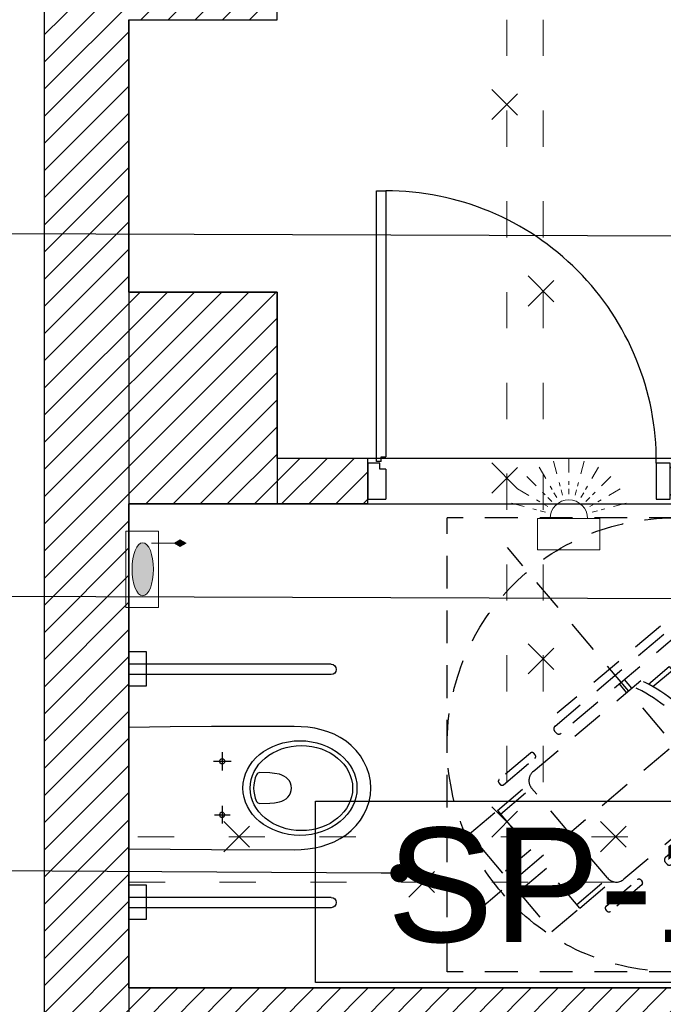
# Model space of a CAD drawing. Header units: millimetres. Extents: x 22250 to 51280, y -5012 to 7692.
# Tile 138 of 183: x 46375 to 46588, y 2617 to 2942. Entities that reach past the tile are written whole.
import ezdxf
from ezdxf import colors
from ezdxf.entities.mleader import LeaderData, LeaderLine
from ezdxf.math import Vec2, Vec3

# ---------------------------------------------------------------- set-up
doc = ezdxf.new("R2010")
doc.units = ezdxf.units.MM
doc.linetypes.add('ACAD_ISO03W100', pattern=[30, 12, -18])
doc.linetypes.add('KRESKOWA', pattern=[0.4, 0.24, -0.16])
for name, color, linetype, lineweight in [('!00 SYSTEM PRZYWOŁAWCZY', 6, 'Continuous', 18), ('A_OPISY', 40, 'Continuous', 9), ('technologia - elektryka', 6, 'Continuous', 35)]:
    doc.layers.add(name, color=color, linetype=linetype, lineweight=lineweight)
for name, color, linetype in [('00 KD-SSWiN PROTEGE', 1, 'Continuous'), ('E-4', 3, 'Continuous'), ('E_podklad', 252, 'Continuous')]:
    doc.layers.add(name, color=color, linetype=linetype)
doc.styles.get("Standard").update_dxf_attribs({"font": 'arial.ttf'})
pattern_1 = [(45, (29894.76, -15796.4403), (-4.490128, 4.490128), [])]

# ---------------------------------------------------------------- blocks, each defined once
blk = doc.blocks.new('FOTEL-K')
at = {"linetype": 'KRESKOWA', "ltscale": 5, "transparency": 33554687}
for p, q in [((-1.701, 11.602), (-11.602, -1.701)), ((11.602, 1.701), (-1.701, 11.602)), ((0.579, -9.418), (-0.579, 9.418)), ((3.475, 2.644), (3.778, -2.29)), ((-3.773, 2.198), (-3.469, -2.735)), ((2.185, 1.847), (2.007, 1.836)), ((2.007, 1.836), (2.064, 0.908)), ((2.246, 0.852), (2.185, 1.847)), ((-2.395, 1.565), (-2.217, 1.576)), ((-2.334, 0.57), (-2.395, 1.565)), ((-2.217, 1.576), (-2.16, 0.649)), ((11.602, 1.701), (1.701, -11.602)), ((2.533, 0.749), (2.85, -4.401)), ((9.418, 0.579), (-9.418, -0.579)), ((-2.29, -4.717), (-2.606, 0.433)), ((2.923, 0.336), (2.56, 0.314)), ((2.938, 0.09), (2.575, 0.068)), ((-2.579, -0.002), (-2.988, -0.027)), ((-2.564, -0.248), (-2.973, -0.273)), ((1.701, -11.602), (-11.602, -1.701)), ((2.447, -4.856), (-1.834, -5.12)), ((2.555, -6.335), (2.461, -4.812)), ((2.726, -6.325), (2.633, -4.801)), ((-1.931, -6.611), (-2.025, -5.088)), ((-1.76, -6.6), (-1.853, -5.077))]:
    blk.add_line(p, q, dxfattribs=at)
for points in [[(3.332, -2.811), (3.246, -2.816, -0.414214), (3.109, -2.695), (2.756, 3.056, -0.414214), (2.877, 3.192), (2.963, 3.198, -0.414214), (3.099, 3.077), (3.453, -2.674, -0.414214)], [(-2.923, -3.195), (-3.009, -3.201, -0.414214), (-3.145, -3.08), (-3.499, 2.671, -0.414214), (-3.378, 2.808), (-3.292, 2.813, -0.414214), (-3.155, 2.693), (-2.802, -3.059, -0.414214)], [(3.416, -5.587), (3.339, -5.592, -0.414214), (3.248, -5.512), (3.156, -4.014, -0.414214), (3.237, -3.923), (3.314, -3.918, -0.414214), (3.405, -3.999), (3.497, -5.496, -0.414214)], [(-2.706, -5.964), (-2.629, -5.959, 0.414214), (-2.549, -5.868), (-2.641, -4.37, 0.414214), (-2.732, -4.29), (-2.809, -4.295, 0.414214), (-2.89, -4.386), (-2.798, -5.883, 0.414214)]]:
    blk.add_lwpolyline(points, format="xyb", close=True, dxfattribs=at)
for points in [[(2.808, -7.648), (2.726, -6.325), (0.841, -6.441), (0.922, -7.764)], [(-1.85, -7.934), (-1.931, -6.611), (-0.046, -6.495), (0.035, -7.818)]]:
    blk.add_lwpolyline(points, close=True, dxfattribs=at)
blk.add_circle((0, 0), 8.291, dxfattribs=at)
for centre, radius, start, end in [((0.309, -5.033), 6.195, 68.9594, 118.0744), ((0.331, -5.388), 6.195, 68.9594, 118.0744), ((2.421, -4.427), 0.43, 273.5169, 3.5169), ((-1.86, -4.69), 0.43, 183.5169, 273.5169)]:
    blk.add_arc(centre, radius, start, end, dxfattribs=at)
blk = doc.blocks.new('MISKA USTĘPOWA NP')
at = {"ltscale": 5}
for p, q in [((-39.53, 66.86), (-39.53, 0)), ((-36.1, 66.86), (-36.1, 0)), ((37.5, 66.86), (37.5, 0)), ((40.93, 66.86), (40.93, 0))]:
    blk.add_line(p, q, dxfattribs=at)
for p, q in [((-43.37, 5.71), (-43.37, 0)), ((-31.94, 5.71), (-43.37, 5.71)), ((-31.94, 0), (-31.94, 5.71)), ((33.66, 5.71), (33.66, 0)), ((45.09, 5.71), (33.66, 5.71)), ((45.09, 0), (45.09, 5.71))]:
    blk.add_line(p, q)
for points in [[(-20.06, 0), (-20.22, 13.67), (-20.34, 27.33), (-20.38, 54.66), (-20.3, 56.94), (-20.1, 59.18), (-19.74, 61.42), (-19.26, 63.62), (-18.58, 65.77), (-17.74, 67.89), (-16.7, 69.89), (-15.46, 71.81), (-14.03, 73.53), (-12.39, 75.12), (-10.59, 76.52), (-8.67, 77.72), (-6.63, 78.68), (-4.48, 79.4), (-2.24, 79.84), (0, 80), (2.28, 79.84), (4.52, 79.4), (6.67, 78.68), (8.71, 77.72), (10.63, 76.52), (12.43, 75.12), (14.03, 73.53), (15.5, 71.81), (16.74, 69.89), (17.78, 67.89), (18.62, 65.77), (19.3, 63.62), (19.78, 61.42), (20.1, 59.18), (20.3, 56.94), (20.38, 54.66), (20.34, 27.33), (20.26, 13.67), (20.06, 0)], [(-8.83, 28.29), (-8.83, 33.49)], [(8.87, 27.95), (8.87, 33.77)], [(-5.83, 30.85), (-11.71, 30.85)], [(11.87, 30.85), (5.87, 30.85)], [(20.06, 0), (-20.06, 0)]]:
    blk.add_lwpolyline(points)
for points in [[(5.11, 43.32), (5.07, 42.96), (4.92, 42.64), (4.72, 42.36), (4.4, 42.16), (3.36, 41.76), (2.24, 41.48), (1.12, 41.28), (0, 41.24), (-1.12, 41.28), (-2.24, 41.48), (-3.32, 41.76), (-4.4, 42.16), (-4.68, 42.36), (-4.92, 42.64), (-5.03, 42.96), (-5.07, 43.32), (-4.99, 46.55), (-4.88, 48.15), (-4.56, 49.75), (-4.32, 50.55), (-3.96, 51.27), (-3.52, 51.99), (-2.96, 52.59), (-2.32, 53.07), (-1.6, 53.43), (-0.8, 53.67), (0, 53.75), (0.84, 53.67), (1.6, 53.43), (2.36, 53.07), (3, 52.59), (3.52, 51.99), (3.96, 51.27), (4.32, 50.55), (4.56, 49.75), (4.88, 48.15), (5.03, 46.55)], [(8.87, 31.69), (8.55, 31.65), (8.27, 31.45), (8.07, 31.17), (7.99, 30.85), (8.07, 30.53), (8.27, 30.25), (8.55, 30.05), (8.87, 29.97), (9.19, 30.05), (9.47, 30.25), (9.67, 30.53), (9.71, 30.85), (9.67, 31.17), (9.47, 31.45), (9.19, 31.65)]]:
    blk.add_lwpolyline(points, close=True)
blk.add_circle((-8.85, 30.83), 0.859)
for centre in [(-37.81, 66.86), (39.22, 66.86)]:
    blk.add_arc(centre, 1.71, 0, 180, dxfattribs=at)
for centre, major_axis, ratio in [((0.02, 56.54), (0, 18.86), 0.829441), ((0, 57.04), (0, 16.92), 0.831158)]:
    blk.add_ellipse(centre, major_axis=major_axis, ratio=ratio, start_param=0, end_param=6.283185)
blk = doc.blocks.new('_Dot')
at = {"color": 0, "linetype": 'ByBlock', "lineweight": -2}
blk.add_line((-0.5, 0), (-1, 0), dxfattribs=at)
at = {"color": 0, "linetype": 'ByBlock', "const_width": 0.5}
blk.add_lwpolyline([(-0.25, 0, 1), (0.25, 0, 1)], format="xyb", close=True, dxfattribs=at)
blk = doc.blocks.new('ROZBIÓRKI_DOM')
at = {"layer": 'A_OPISY', "color": 22, "linetype": 'ACAD_ISO03W100', "true_color": 0xe22908}
for p, q in [((19200.15, 8497.89), (19200.15, 8227.89)), ((19212.15, 8497.89), (19212.15, 8227.89)), ((19195.15, 8474.85), (19205.15, 8464.85)), ((19195.15, 8464.85), (19205.15, 8474.85)), ((19207.15, 8413.18), (19217.15, 8403.18)), ((19207.15, 8403.18), (19217.15, 8413.18)), ((19195.15, 8351.38), (19205.15, 8341.38)), ((19195.15, 8341.38), (19205.15, 8351.38)), ((19207.15, 8291.66), (19217.15, 8281.66)), ((19207.15, 8281.66), (19217.15, 8291.66)), ((19195.15, 8237.78), (19205.15, 8227.78)), ((19195.15, 8227.78), (19205.15, 8237.78)), ((19106.52, 8232.89), (19116.52, 8222.89)), ((19106.52, 8222.89), (19116.52, 8232.89)), ((19231.09, 8232.89), (19241.09, 8222.89)), ((19231.09, 8222.89), (19241.09, 8232.89)), ((19390.15, 8227.89), (19075.15, 8227.89)), ((19167.75, 8217.89), (19177.75, 8207.89)), ((19167.75, 8207.89), (19177.75, 8217.89)), ((19417.15, 8212.89), (19075.15, 8212.89))]:
    blk.add_line(p, q, dxfattribs=at)
blk = doc.blocks.new('A$C00C16DBB')
at = {"layer": 'technologia - elektryka', "lineweight": 15}
for p, q in [((12.89, 26.31), (11.05, 25.82)), ((17.59, 27.57), (14.86, 26.84)), ((41.99, 27.57), (44.72, 26.84)), ((46.69, 26.31), (48.54, 25.82)), ((6.57, 24.62), (0, 22.86)), ((14.64, 22.09), (12.99, 21.14)), ((18.85, 24.53), (16.41, 23.11)), ((20.86, 21.91), (18.86, 19.91)), ((38.72, 21.91), (40.72, 19.91)), ((40.73, 24.53), (43.18, 23.11)), ((44.94, 22.09), (46.6, 21.14)), ((53.02, 24.62), (59.58, 22.86)), ((8.97, 18.82), (3.08, 15.42)), ((17.42, 18.47), (16.07, 17.12)), ((21.04, 15.69), (20.09, 14.03)), ((23.48, 19.9), (22.06, 17.46)), ((26.52, 18.64), (25.79, 15.91)), ((29.79, 18.21), (29.79, 15.38)), ((33.06, 18.64), (33.79, 15.91)), ((36.11, 19.9), (37.52, 17.46)), ((38.54, 15.69), (39.5, 14.03)), ((42.16, 18.47), (43.52, 17.12)), ((50.61, 18.82), (56.5, 15.42)), ((12.79, 13.84), (7.98, 9.03)), ((25.26, 13.94), (24.77, 12.1)), ((29.79, 13.35), (29.79, 11.43)), ((34.32, 13.94), (34.82, 12.1)), ((46.79, 13.84), (51.6, 9.03)), ((17.77, 10.02), (14.37, 4.13)), ((23.57, 7.62), (21.81, 1.05)), ((29.79, 6.8), (29.79, 0)), ((36.02, 7.62), (37.77, 1.05)), ((41.81, 10.02), (45.21, 4.13))]:
    blk.add_line(p, q, dxfattribs=at)
blk.add_lwpolyline([(13.56, 47.08), (46.03, 47.08), (46.03, 30.84), (13.56, 30.84)], close=True, dxfattribs=at)
blk.add_arc((29.79, 30.84), 9.74, 180, 0, dxfattribs=at)
blk = doc.blocks.new('1049-121')
at = {"layer": '!00 SYSTEM PRZYWOŁAWCZY', "lineweight": 15}
h = blk.add_hatch(color=6, dxfattribs=at)
h.dxf.hatch_style = 1
h.set_gradient(color1=(255, 0, 255), color2=(255, 0, 255), tint=1)
edge = h.paths.add_edge_path()
edge.add_ellipse((128033.8, -122807.1), major_axis=(-40.6, 0), ratio=0.402615, start_angle=0, end_angle=360)
h = blk.add_hatch(color=6, dxfattribs=at)
h.dxf.hatch_style = 1
h.set_gradient(color1=(255, 0, 255), color2=(255, 0, 255), tint=1)
h.paths.add_polyline_path([(128073.8, -122855.6), (128068.7, -122864.5), (128073.8, -122873.3), (128078.9, -122864.5)])
at = {"layer": '!00 SYSTEM PRZYWOŁAWCZY', "color": 6, "lineweight": 15}
for p, q in [((128073.8, -122820.2), (128073.8, -122855.6)), ((128073.8, -122855.6), (128068.7, -122864.5)), ((128073.8, -122855.6), (128078.9, -122864.5)), ((128073.8, -122873.3), (128068.7, -122864.5)), ((128073.8, -122873.3), (128078.9, -122864.5))]:
    blk.add_line(p, q, dxfattribs=at)
blk.add_lwpolyline([(127975.6, -122781.1), (128091.9, -122781.1), (128091.9, -122830.9), (127975.6, -122830.9)], close=True, dxfattribs=at)
blk.add_ellipse((128033.8, -122807.1), major_axis=(-40.6, 0), ratio=0.402615, dxfattribs=at)

msp = doc.modelspace()

# ---------------------------------------------------------------- hatches: boundary and pattern name
at = {"layer": 'E_podklad'}
h = msp.add_hatch(dxfattribs=at)
h.set_pattern_fill('ANSI31', color=256, scale=2)
h.set_pattern_definition(pattern_1)
h.paths.add_polyline_path([(46968.25, 2212.13), (46898.25, 2212.13), (46858.25, 2212.13), (46858.25, 2169.13), (46902.25, 2169.13), (46902.25, 2155.13), (46968.25, 2155.13)])
h.paths.add_polyline_path([(46683.25, 2212.13), (46511.25, 2212.13), (46511.25, 2169.13), (46683.25, 2169.13)])
h.paths.add_polyline_path([(46411.25, 2305.13), (46383.25, 2305.13), (46383.25, 2212.13), (46411.25, 2212.13)])
h.paths.add_polyline_path([(46411.25, 2430.13), (46383.25, 2430.13), (46383.25, 2405.13), (46411.25, 2405.13)])
h.paths.add_polyline_path([(46411.25, 2942.13), (46383.25, 2942.13), (46383.25, 2518.13), (46411.25, 2518.13)])
h.paths.add_polyline_path([(46460.25, 2852.13), (46411.25, 2852.13), (46411.25, 2782.13), (46460.25, 2782.13)])
h.paths.add_polyline_path([(46460.25, 2970.13), (46426.25, 2970.13), (46426.25, 3002.13), (46419.35, 3002.13), (46383.25, 3002.13), (46383.25, 2942.13), (46411.25, 2942.13), (46460.25, 2942.13)])
h.paths.add_polyline_path([(46898.25, 2970.13), (46671.25, 2970.13), (46671.25, 2975.13), (46643.25, 2975.13), (46643.25, 2970.13), (46643.25, 2942.13), (46898.25, 2942.13)])
h.paths.add_polyline_path([(46671.25, 3100.13), (46643.25, 3100.13), (46643.25, 3065.13), (46671.25, 3065.13)])
h.paths.add_polyline_path([(46671.25, 3277.13), (46671.25, 3320.13), (46618.25, 3320.13), (46618.25, 3312.71), (46618.25, 3277.13), (46643.25, 3277.13), (46643.25, 3204.13), (46671.25, 3204.13)])
h.paths.add_polyline_path([(46426.25, 3487.13), (46355.25, 3487.13), (46355.25, 3479.13), (46355.25, 3444.13), (46383.25, 3444.13), (46383.25, 3277.13), (46473.25, 3277.13), (46473.25, 3320.13), (46426.25, 3320.13)])
h.paths.add_polyline_path([(46426.25, 3277.13), (46383.25, 3277.13), (46383.25, 3129.13), (46426.25, 3129.13)])
at = {"layer": 'E_podklad', "ltscale": 2}
h = msp.add_hatch(dxfattribs=at)
h.set_pattern_fill('ANSI31', color=256, scale=2)
h.set_pattern_definition(pattern_1)
h.paths.add_polyline_path([(46681.25, 2527.13), (46666.25, 2527.13), (46666.25, 2429.13), (46681.25, 2429.13)])
h.paths.add_polyline_path([(46898.25, 2622.13), (46411.25, 2622.13), (46411.25, 2607.13), (46898.25, 2607.13)])
h.paths.add_polyline_path([(46753.25, 2782.13), (46788.25, 2782.13), (46788.25, 2797.13), (46696.11, 2797.13), (46696.11, 2832.13), (46681.11, 2832.13), (46681.11, 2797.13), (46590.25, 2797.13), (46590.25, 2782.13), (46676.11, 2782.13), (46738.25, 2782.13), (46738.25, 2622.13), (46753.25, 2622.13)])
h.paths.add_polyline_path([(46490.25, 2797.13), (46460.25, 2797.13), (46460.25, 2782.13), (46490.25, 2782.13)])
h.paths.add_polyline_path([(46696.11, 2942.13), (46681.11, 2942.13), (46681.11, 2932.13), (46696.11, 2932.13)])
h.paths.add_polyline_path([(46898.25, 2797.13), (46888.25, 2797.13), (46888.25, 2782.13), (46898.25, 2782.13)])

# ---------------------------------------------------------------- linework, layer by layer
at = {"layer": '!00 SYSTEM PRZYWOŁAWCZY', "color": 1, "lineweight": 25}
msp.add_lwpolyline([(46472.93, 2683.91), (46662.93, 2683.91), (46662.93, 2623.91), (46472.93, 2623.91)], close=True, dxfattribs=at)
at = {"layer": 'E_podklad', "ltscale": 2}
for p, q in [((46383.25, 3002.13), (46383.25, 2518.13)), ((46411.25, 2942.13), (46411.25, 2518.13)), ((46411.25, 2852.13), (46460.25, 2852.13)), ((46460.25, 2852.13), (46460.25, 2782.13)), ((46490.25, 2797.13), (46460.25, 2797.13)), ((46490.25, 2782.13), (46490.25, 2797.13)), ((46460.25, 2782.13), (46411.25, 2782.13)), ((46490.25, 2782.13), (46460.25, 2782.13)), ((46411.25, 2622.13), (46898.25, 2622.13)), ((46411.25, 2622.13), (46411.25, 2607.13))]:
    msp.add_line(p, q, dxfattribs=at)
at = {"layer": 'E_podklad', "color": 144, "true_color": 0x007cb0}
for p, q in [((46494.22, 2793.61), (46494.22, 2795.59)), ((46494.64, 2796.17), (46494.64, 2797.72)), ((46494.64, 2797.72), (46496.19, 2797.72)), ((46496.21, 2793.61), (46494.22, 2793.61))]:
    msp.add_line(p, q, dxfattribs=at)
at = {"layer": 'E_podklad', "ltscale": 2}
msp.add_lwpolyline([(46426.25, 3277.13), (46643.25, 3277.13), (46643.25, 2942.13), (46681.11, 2942.13), (46681.11, 2797.13), (46460.25, 2797.13), (46460.25, 2852.13), (46411.25, 2852.13), (46411.25, 2942.13), (46460.25, 2942.13), (46460.25, 2970.13), (46426.25, 2970.13), (46426.25, 3277.13)], dxfattribs=at)
at = {"layer": 'E_podklad', "color": 144, "true_color": 0x007cb0}
for points in [[(46493.1, 2796.17), (46493.1, 2885.57), (46496.19, 2885.57), (46496.19, 2797.72)], [(46494.22, 2795.59), (46490.25, 2795.59), (46490.25, 2783.67), (46496.21, 2783.67)], [(46494.64, 2796.17), (46493.1, 2796.17)], [(46590.25, 2783.67), (46590.25, 2795.59), (46585.61, 2795.59), (46585.61, 2783.67), (46590.25, 2783.67)], [(46496.21, 2793.61), (46496.21, 2783.67)]]:
    msp.add_lwpolyline(points, dxfattribs=at)
at = {"layer": 'E_podklad', "ltscale": 2}
msp.add_lwpolyline([(46411.25, 2782.13), (46738.25, 2782.13), (46738.25, 2622.13), (46411.25, 2622.13)], close=True, dxfattribs=at)
at = {"layer": 'E_podklad', "color": 144, "true_color": 0x007cb0}
msp.add_arc((46496.19, 2796.15), 89.43, 359.6452, 90.0011, dxfattribs=at)

# ---------------------------------------------------------------- block references
at = {"layer": '!00 SYSTEM PRZYWOŁAWCZY', "lineweight": 15, "xscale": 0.2160899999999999, "yscale": 0.2160899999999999, "zscale": 0.2160899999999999, "rotation": 90}
msp.add_blockref('1049-121', (19878.46, -24906.32), dxfattribs=at)
at = {"layer": 'E-4', "xscale": 0.63504, "yscale": 0.63504, "zscale": 0.63504, "rotation": 180}
msp.add_blockref('A$C00C16DBB', (46575.61, 2796.85), dxfattribs=at)
at = {"layer": 'E_podklad'}
msp.add_blockref('ROZBIÓRKI_DOM', (27336.09, -5555.75), dxfattribs=at)
at = {"layer": 'E_podklad', "xscale": 9.04563411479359, "yscale": 9.04563411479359, "zscale": 9.04563411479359, "rotation": 306.6570343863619}
msp.add_blockref('FOTEL-K', (46591.46, 2702.5), dxfattribs=at)
at = {"layer": 'E_podklad', "xscale": -1, "rotation": 270}
msp.add_blockref('MISKA USTĘPOWA NP', (46411.25, 2688.19), dxfattribs=at)

# ---------------------------------------------------------------- texts
at = {"layer": '00 KD-SSWiN PROTEGE', "insert": (46496.57, 2675.09), "char_height": 37.752, "attachment_point": 1}
msp.add_mtext_dynamic_manual_height_columns('SP-1', width=546.4109, gutter_width=0.88, heights=[0], dxfattribs=at)

# ---------------------------------------------------------------- leaders
at = {"layer": 'E_podklad'}
ml = msp.add_multileader_mtext('Standard', dxfattribs=at)
ml.set_content('', color=256)
ml.set_leader_properties()
ml.set_arrow_properties(name='DOT')
ml.build(insert=Vec2(0, 0))
ml.multileader.update_dxf_attribs({"arrow_head_size": 6})
ctx = ml.context
ctx.base_point, ctx.arrow_head_size, ctx.plane_origin = Vec3(46152.35, 2872.06), 6, Vec3(45935.82, 3337.77)
ctx.text_align_type = 2
notes = []
notes.append((ctx, [(0, (1, 1, 0), (46170.88, 2872.06), (-1, 0), 14.52, [(0, [(46738.22, 2870.06)], 0, [])])]))
ctx.mtext.insert, ctx.mtext.alignment, ctx.mtext.flow_direction = Vec3(46154.35, 2872.06), 3, 5
ml = msp.add_multileader_mtext('Standard', dxfattribs=at)
ml.set_content('', color=256)
ml.set_leader_properties()
ml.set_arrow_properties(name='DOT')
ml.build(insert=Vec2(0, 0))
ml.multileader.update_dxf_attribs({"arrow_head_size": 6})
ctx = ml.context
ctx.base_point, ctx.arrow_head_size, ctx.plane_origin = Vec3(46152.35, 2752.06), 6, Vec3(45935.82, 3217.77)
ctx.text_align_type = 2
notes.append((ctx, [(0, (1, 1, 0), (46170.88, 2752.06), (-1, 0), 14.52, [(0, [(46830.41, 2750.06)], 0, [])])]))
ctx.mtext.insert, ctx.mtext.alignment, ctx.mtext.flow_direction = Vec3(46154.35, 2752.06), 3, 5
ml = msp.add_multileader_mtext('Standard', dxfattribs=at)
ml.set_content('', color=256)
ml.set_leader_properties()
ml.set_arrow_properties(name='DOT')
ml.build(insert=Vec2(0, 0))
ml.multileader.update_dxf_attribs({"arrow_head_size": 6})
ctx = ml.context
ctx.base_point, ctx.arrow_head_size, ctx.plane_origin = Vec3(46152.35, 2662.06), 6, Vec3(45935.82, 3127.77)
ctx.text_align_type = 2
notes.append((ctx, [(0, (1, 1, 0), (46170.88, 2662.06), (-1, 0), 14.52, [(0, [(46500.69, 2660.06)], 0, [])])]))
ctx.mtext.insert, ctx.mtext.alignment, ctx.mtext.flow_direction = Vec3(46154.35, 2662.06), 3, 5
for ctx, leaders in notes:
    for number, flags, end, landing, length, lines in leaders:
        leader = LeaderData()
        leader.index, (leader.has_last_leader_line, leader.has_dogleg_vector, leader.attachment_direction) = number, flags
        leader.last_leader_point, leader.dogleg_vector, leader.dogleg_length = Vec3(end), Vec3(landing), length
        for number, points, colour, breaks in lines:
            line = LeaderLine()
            line.index, line.vertices, line.color, line.breaks = number, Vec3.list(points), colors.encode_raw_color(colour), breaks
            leader.lines.append(line)
        ctx.leaders.append(leader)

doc.saveas('drawing.dxf')
